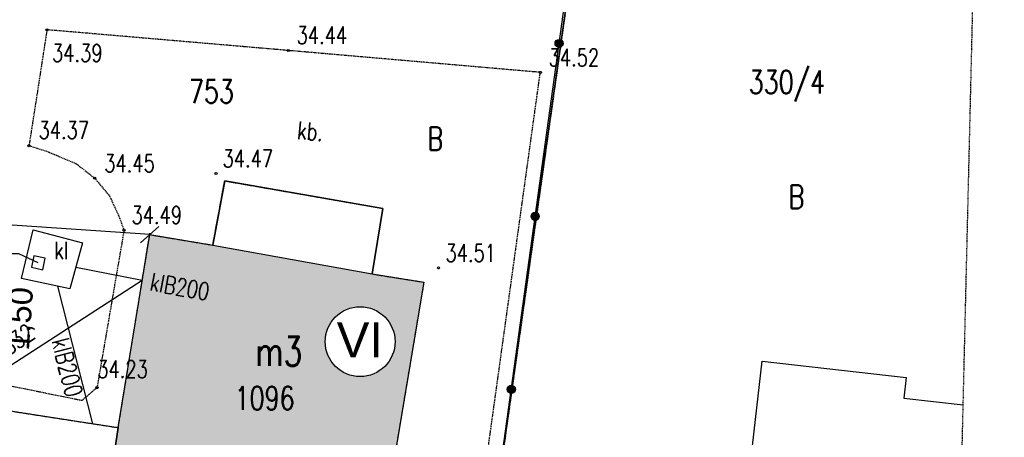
# Model space of a CAD drawing. Header units: millimetres. Extents: x 6197 to 108098, y 4257 to 29730.
# Tile 110 of 148: x 28249 to 29094, y 27025 to 27384. Entities that reach past the tile are written whole.
import ezdxf
from ezdxf.enums import TextEntityAlignment as Align

# ---------------------------------------------------------------- set-up
doc = ezdxf.new("R2010")
doc.units = ezdxf.units.MM
for name, pattern in [('2', [1, 0.5, -0.5]), ('424', [1.5, 1, -0.5]), ('901', [0])]:
    doc.linetypes.add(name, pattern=pattern)
for name, color, linetype in [('210-oznaczenie_konturu_uzytku_g', 7, 'Continuous'), ('211-numer_dzialki_ewidencyjnej', 7, 'Continuous'), ('218-kontur_uzytku_gruntowego', 7, 'Continuous'), ('219-dzialka_ewidencyjna', 7, 'Continuous'), ('312-budynek_ewidencyjny', 7, 'Continuous'), ('312-oznaczenie_budynku_ewidency', 7, 'Continuous'), ('320-blok_-_kondygnacja_nadziemn', 7, 'Continuous'), ('obszar_utwardzony', 7, 'Continuous'), ('obszar_utwardzony-Atr17', 7, 'Continuous'), ('ogrodzenie_trwale', 7, 'Continuous'), ('osadnik__szambo', 7, 'Continuous'), ('osadnik__szambo-Atr17', 7, 'Continuous'), ('pikieta_sztuczna', 7, 'Continuous'), ('pikieta_sztuczna-Atr2', 7, 'Continuous'), ('przewod_kanalizacyjny', 7, 'Continuous'), ('przewod_kanalizacyjny-Atr1', 7, 'Continuous'), ('przewod_wodociagowy', 7, 'Continuous'), ('przewod_wodociagowy-Atr1', 7, 'Continuous'), ('rzedna-Atr2', 7, 'Continuous'), ('wlaz_do_komory_lub_kanalu_-_kwa', 7, 'Continuous'), ('Zakres', 7, 'Continuous')]:
    doc.layers.add(name, color=color, linetype=linetype)
doc.styles.get("Standard").update_dxf_attribs({"font": 'arial.ttf'})
doc.styles.add('STYL_ARIAL', font='simplex', dxfattribs={"width": 0.75, "oblique": 0.1})
doc.dimstyles.new('ISO-25', dxfattribs={"dimtxt": 2.5, "dimasz": 2.5, "dimexe": 1.25, "dimexo": 0.625, "dimtad": 1, "dimtxsty": 'Standard', "dimcen": 2.5, "dimadec": 0, "dimazin": 0, "dimtfac": 1, "dimtmove": 0, "dimatfit": 3, "dimfxl": 1, "dimarcsym": 0})

# ---------------------------------------------------------------- blocks, each defined once
blk = doc.blocks.new('US22A')
at = {"color": 7}
blk.add_polyline3d([(-0.25, -0.25, 0), (0.25, -0.25, 0), (0.25, 0.25, 0), (-0.25, 0.25, 0), (-0.25, -0.25, 0)], dxfattribs=at)
blk = doc.blocks.new('PW01')
at = {"color": 7}
blk.add_polyline3d([(0.045, 0, 0), (0.0318, -0.0318, 0), (0, -0.045, 0), (-0.0318, -0.0318, 0), (-0.045, 0, 0), (-0.0318, 0.0318, 0), (0, 0.045, 0), (0.0318, 0.0318, 0), (0.045, 0, 0)], dxfattribs=at)
blk = doc.blocks.new('_Oblique')
at = {"color": 0, "linetype": 'ByBlock', "lineweight": -2}
blk.add_line((-0.5, -0.5), (0.5, 0.5), dxfattribs=at)
blk = doc.blocks.new('*D1862')
at = {"color": 0, "lineweight": -2, "transparency": 16777216}
blk.add_line((28248.43, 27516.91), (28226.27, 27192.6), dxfattribs=at)
at = {"layer": 'Defpoints', "color": 0, "transparency": 16777216}
for p in [(27992.52, 27534.4), (27970.36, 27210.09), (28226.27, 27192.6)]:
    blk.add_point(p, dxfattribs=at)
at = {"color": 0, "lineweight": -2, "transparency": 16777216, "xscale": 15, "yscale": 15, "zscale": 15}
for p, rotation in [((28248.43, 27516.91), 86.0914339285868), ((28226.27, 27192.6), 266.0914339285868)]:
    blk.add_blockref('_Oblique', p, dxfattribs=dict(at, rotation=rotation))
at = {"color": 0, "transparency": 16777216, "insert": (28224.74, 27355.62), "char_height": 20, "attachment_point": 5, "rotation": 86.09143}
blk.add_mtext('15,6', dxfattribs=at)
blk = doc.blocks.new('*D1892')
at = {"color": 0, "lineweight": -2, "transparency": 16777216}
blk.add_line((28223.71, 27150.76), (28221.66, 27120.83), dxfattribs=at)
at = {"layer": 'Defpoints', "color": 0, "transparency": 16777216}
for p in [(27967.5, 27168.26), (27965.46, 27138.33), (28221.66, 27120.83)]:
    blk.add_point(p, dxfattribs=at)
at = {"color": 0, "lineweight": -2, "transparency": 16777216, "xscale": 15, "yscale": 15, "zscale": 15}
for p, rotation in [((28223.71, 27150.76), 86.09155918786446), ((28221.66, 27120.83), 266.0915591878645)]:
    blk.add_blockref('_Oblique', p, dxfattribs=dict(at, rotation=rotation))
at = {"color": 0, "transparency": 16777216, "insert": (28250.27, 27126.51), "char_height": 20, "attachment_point": 5, "rotation": 86.09156}
blk.add_mtext('1,50', dxfattribs=at)
blk = doc.blocks.new('*D1908')
at = {"color": 0, "lineweight": -2, "transparency": 16777216}
for p, q in [((28360.25, 27198.82), (27971.41, 27225.39)), ((27971.45, 27226.01), (27971.49, 27226.63)), ((28360.29, 27199.45), (28360.33, 27200.07))]:
    blk.add_line(p, q, dxfattribs=at)
at = {"layer": 'Defpoints', "color": 0, "transparency": 16777216}
for p in [(27971.41, 27225.39), (27971.41, 27225.39), (28360.25, 27198.82)]:
    blk.add_point(p, dxfattribs=at)
at = {"color": 0, "lineweight": -2, "transparency": 16777216, "xscale": 15, "yscale": 15, "zscale": 15}
for p, rotation in [((27971.41, 27225.39), 176.0915871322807), ((28360.25, 27198.82), 356.0915871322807)]:
    blk.add_blockref('_Oblique', p, dxfattribs=dict(at, rotation=rotation))
at = {"color": 0, "transparency": 16777216, "insert": (28189.21, 27225.08), "char_height": 20, "attachment_point": 5, "rotation": 356.09159}
blk.add_mtext('19,50', dxfattribs=at)

msp = doc.modelspace()

# ---------------------------------------------------------------- hatches: boundary and pattern name
at = {"transparency": 33554585}
h = msp.add_hatch(color=1, dxfattribs=at)
h.set_gradient(color1=(228, 162, 119), color2=(228, 162, 119))
h.paths.add_polyline_path([(28414.448, 27189.822), (28360.248, 27198.822), (28353.832, 27159.425), (28353.848, 27159.422), (28353.83, 27159.41), (28333.248, 27033.022), (28325.048, 26979.422), (28559.269, 26941.018), (28595.648, 27158.022), (28551.248, 27165.022)])
h.paths.add_polyline_path([(28570.939, 27106.889, -1), (28510.939, 27106.889, -1)], flags=16)
h.paths.add_polyline_path([(28513.231, 27076.988), (28567.828, 27076.988), (28567.828, 27138.809), (28513.231, 27138.809)], flags=24)
h.paths.add_polyline_path([(28311.53, 27072.496), (28364.03, 27072.496), (28364.03, 27094.996), (28311.53, 27094.996)], flags=9)
h.paths.add_polyline_path([(28355.434, 27148.662), (28415.52, 27137.737), (28419.545, 27159.875), (28359.459, 27170.799)], flags=24)
h.paths.add_polyline_path([(28428.248, 27044), (28487.534, 27044), (28487.534, 27074), (28428.248, 27074)], flags=24)
h.paths.add_polyline_path([(28445.355, 27079.788), (28497.141, 27079.788), (28497.141, 27117.288), (28445.355, 27117.288)], flags=24)

# ---------------------------------------------------------------- linework, layer by layer
msp.add_circle((28540.939, 27106.889), 30)
at = {"layer": '218-kontur_uzytku_gruntowego', "color": 3, "linetype": '2'}
for points in [[(28764.648, 27725.022, 0), (28629.248, 26768.422, 0)], [(28629.248, 26768.422, 0), (28764.648, 27725.022, 0)]]:
    msp.add_polyline3d(points, dxfattribs=at)
at = {"layer": '219-dzialka_ewidencyjna', "color": 7}
msp.add_polyline3d([(28629.248, 26768.422, 0), (28764.648, 27725.022, 0)], dxfattribs=at)
at = {"layer": '312-budynek_ewidencyjny', "color": 7}
for points in [[(28414.448, 27189.822, 0), (28424.648, 27245.022, 0)], [(28424.648, 27245.022, 0), (28560.448, 27221.422, 0)], [(28560.448, 27221.422, 0), (28551.248, 27165.022, 0)], [(28333.248, 27033.022, 0), (28360.248, 27198.822, 0)], [(28360.248, 27198.822, 0), (28414.448, 27189.822, 0)], [(28551.248, 27165.022, 0), (28595.648, 27158.022, 0)], [(28595.648, 27158.022, 0), (28549.848, 26884.822, 0)], [(28872.248, 26967.222, 0), (28886.248, 27090.222, 0)], [(28886.248, 27090.222, 0), (29009.848, 27076.222, 0)], [(29009.848, 27076.222, 0), (29007.848, 27058.222, 0)], [(28184.648, 27056.022, 0), (28333.248, 27033.022, 0)], [(29007.848, 27058.222, 0), (29058.764, 27052.692, 0)], [(28325.048, 26979.422, 0), (28333.248, 27033.022, 0)], [(28333.248, 27033.022, 0), (28325.048, 26979.422, 0)]]:
    msp.add_polyline3d(points, dxfattribs=at)
at = {"layer": '320-blok_-_kondygnacja_nadziemn', "color": 7}
msp.add_polyline3d([(28414.448, 27189.822, 0), (28551.248, 27165.022, 0), (28560.448, 27221.422, 0), (28424.648, 27245.022, 0), (28414.448, 27189.822, 0)], dxfattribs=at)
at = {"layer": 'obszar_utwardzony', "color": 7, "linetype": '424'}
for points in [[(28272.048, 27374.822, 0), (28256.648, 27275.222, 0)], [(28479.248, 27357.022, 0), (28272.048, 27374.822, 0)], [(28695.648, 27338.222, 0), (28479.248, 27357.022, 0)], [(28634.648, 26898.222, 0), (28695.648, 27338.222, 0)], [(28256.648, 27275.222, 0), (28272.648, 27270.222, 0)], [(28272.648, 27270.222, 0), (28297.448, 27259.622, 0)], [(28297.448, 27259.622, 0), (28313.048, 27247.422, 0)], [(28313.048, 27247.422, 0), (28325.648, 27232.222, 0)], [(28168.048, 26947.422, 0), (28179.048, 27016.222, 0), (28184.648, 27056.022, 0), (28333.248, 27033.022, 0), (28360.248, 27198.822, 0), (28414.448, 27189.822, 0), (28424.648, 27245.022, 0), (28560.448, 27221.422, 0), (28551.248, 27165.022, 0), (28595.648, 27158.022, 0), (28549.848, 26884.822, 0), (28316.248, 26923.222, 0), (28211.648, 26940.022, 0), (28168.048, 26947.422, 0)], [(28325.648, 27232.222, 0), (28333.848, 27214.622, 0)], [(28333.848, 27214.622, 0), (28338.248, 27202.622, 0)], [(28338.248, 27202.622, 0), (28328.048, 27143.422, 0)], [(28328.048, 27143.422, 0), (28315.048, 27067.422, 0)], [(28302.048, 27056.222, 0), (28191.048, 27078.822, 0)], [(28315.048, 27067.422, 0), (28302.048, 27056.222, 0)]]:
    msp.add_polyline3d(points, dxfattribs=at)
at = {"layer": 'ogrodzenie_trwale', "color": 7, "linetype": '901'}
msp.add_polyline3d([(28628.048, 26769.022, 0), (28638.048, 26843.622, 0), (28646.648, 26891.422, 0), (28761.248, 27721.422, 0), (29073.864, 27681.772, 0)], dxfattribs=at)
at = {"layer": 'ogrodzenie_trwale', "color": 7}
for centre, radius in [((28711.776, 27363.112), 3.5), ((28711.776, 27363.112), 3.15), ((28711.776, 27363.112), 2.8), ((28711.776, 27363.112), 2.45), ((28711.776, 27363.112), 2.1), ((28711.776, 27363.112), 1.75), ((28711.776, 27363.112), 1.4), ((28711.776, 27363.112), 1.05), ((28711.776, 27363.112), 0.7), ((28691.26, 27214.522), 3.5), ((28691.26, 27214.522), 3.15), ((28691.26, 27214.522), 2.8), ((28691.26, 27214.522), 2.45), ((28691.26, 27214.522), 2.1), ((28691.26, 27214.522), 1.75), ((28691.26, 27214.522), 1.4), ((28691.26, 27214.522), 1.05), ((28691.26, 27214.522), 0.7), ((28670.742, 27065.932), 3.5), ((28670.742, 27065.932), 3.15), ((28670.742, 27065.932), 2.8), ((28670.742, 27065.932), 2.45), ((28670.742, 27065.932), 2.1), ((28670.742, 27065.932), 1.75), ((28670.742, 27065.932), 1.4), ((28670.742, 27065.932), 1.05), ((28670.742, 27065.932), 0.7)]:
    msp.add_circle(centre, radius, dxfattribs=at)
at = {"layer": 'osadnik__szambo', "color": 34}
msp.add_polyline3d([(28302.448, 27191.822, 0), (28291.648, 27152.222, 0), (28250.248, 27161.222, 0), (28260.248, 27203.022, 0), (28302.448, 27191.822, 0)], dxfattribs=at)
at = {"layer": 'przewod_kanalizacyjny', "color": 34}
for points in [[(28353.848, 27159.422, 0), (28296.848, 27170.622, 0)], [(28311.448, 27036.222, 0), (28281.448, 27154.422, 0)]]:
    msp.add_polyline3d(points, dxfattribs=at)
at = {"layer": 'przewod_wodociagowy', "color": 5}
msp.add_polyline3d([(28353.848, 27159.422, 0), (28175.048, 27043.822, 0)], dxfattribs=at)
at = {"layer": 'rzedna-Atr2', "color": 7}
msp.add_polyline3d([(28264.648, 27174.622, 0), (28248.048, 27182.222, 0), (28202.508, 27182.222, 0)], dxfattribs=at)
at = {"layer": 'Zakres', "color": 5, "linetype": '2'}
msp.add_polyline3d([(29049.826, 26680.326, 0), (29049.826, 26680.326, 0), (29050.526, 26709.488, 0), (29052.83, 26805.502, 0), (29054.042, 26856.022, 0), (29054.226, 26863.642, 0), (29054.58, 26878.406, 0), (29054.58, 26878.406, 0), (29058.764, 27052.692, 0), (29072.828, 27638.588, 0), (29073.864, 27681.772, 0), (29073.912, 27683.794, 0), (29073.912, 27683.794, 0), (29094.048, 28522.622, 0)], dxfattribs=at)

# ---------------------------------------------------------------- block references
at = {"layer": 'pikieta_sztuczna', "color": 7, "xscale": 20, "yscale": 20, "zscale": 20}
for p in [(28272.048, 27374.822), (28479.248, 27357.022), (28695.648, 27338.222), (28256.648, 27275.222), (28313.048, 27247.422), (28417.248, 27251.422), (28338.248, 27202.622), (28608.248, 27170.222), (28315.048, 27067.422)]:
    msp.add_blockref('PW01', p, dxfattribs=at)
at = {"layer": 'wlaz_do_komory_lub_kanalu_-_kwa', "color": 7, "xscale": 19.99999999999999, "yscale": 19.99999999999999, "zscale": 19.99999999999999, "rotation": 348.18072}
msp.add_blockref('US22A', (28264.648, 27174.622), dxfattribs=at)

# ---------------------------------------------------------------- texts
at = {"insert": (28520.915, 27123.369), "char_height": 30, "attachment_point": 1}
msp.add_mtext_dynamic_manual_height_columns('VI', width=49.94873, gutter_width=12.5, heights=[0], dxfattribs=at)
at = {"layer": '210-oznaczenie_konturu_uzytku_g', "color": 3, "style": 'STYL_ARIAL', "width": 0.75}
for p in [(28598.678, 27265.274), (28908.89, 27215.378)]:
    msp.add_text('B', height=20, dxfattribs=at).set_placement(p, align=Align.BOTTOM_LEFT)
at = {"layer": '211-numer_dzialki_ewidencyjnej', "color": 7, "style": 'STYL_ARIAL', "width": 0.75}
for s, p in [('330/4', (28874.614, 27313.956)), ('753', (28394.038, 27305.846))]:
    msp.add_text(s, height=20, dxfattribs=at).set_placement(p, align=Align.BOTTOM_LEFT)
at = {"layer": '312-oznaczenie_budynku_ewidency', "color": 7, "style": 'STYL_ARIAL', "width": 0.75}
msp.add_text('m3', height=25, dxfattribs=at).set_placement((28471.248, 27098.538), align=Align.MIDDLE_CENTER)
msp.add_text('1096', height=20, dxfattribs=at).set_placement((28433.248, 27042.334), align=Align.BOTTOM_LEFT)
at = {"layer": 'obszar_utwardzony-Atr17', "color": 7, "style": 'STYL_ARIAL', "width": 0.75}
msp.add_text('kb.', height=15, rotation=355.034, dxfattribs=at).set_placement((28486.12, 27276.652), align=Align.BOTTOM_LEFT)
at = {"layer": 'osadnik__szambo-Atr17', "color": 34, "style": 'STYL_ARIAL', "width": 0.75}
msp.add_text('kl', height=15, dxfattribs=at).set_placement((28278.448, 27173.256), align=Align.BOTTOM_LEFT)
at = {"layer": 'pikieta_sztuczna-Atr2', "color": 7, "style": 'STYL_ARIAL', "width": 0.75}
for s, p in [('34.44', (28486.448, 27358.256)), ('34.39', (28276.434, 27342.852)), ('34.52', (28702.848, 27339.056)), ('34.37', (28264.848, 27276.656)), ('34.45', (28321.248, 27248.056)), ('34.47', (28422.848, 27252.256)), ('34.49', (28344.648, 27203.656)), ('34.51', (28614.248, 27171.056)), ('34.23', (28315.28, 27071.246))]:
    msp.add_text(s, height=15, dxfattribs=at).set_placement(p, align=Align.BOTTOM_LEFT)
at = {"layer": 'przewod_kanalizacyjny-Atr1', "color": 34, "style": 'STYL_ARIAL', "width": 0.75}
msp.add_text('klB200', height=15, rotation=349.695, dxfattribs=at).set_placement((28358.9, 27146.762), align=Align.BOTTOM_LEFT)
msp.add_text('klB200', height=15, rotation=284.241, dxfattribs=at).set_placement((28283.252, 27109.572), align=Align.MIDDLE_LEFT)
at = {"layer": 'przewod_wodociagowy-Atr1', "color": 5, "style": 'STYL_ARIAL', "width": 0.75}
msp.add_text('woB32', height=15, rotation=33.66, dxfattribs=at).set_placement((28224.636, 27079.652), align=Align.BOTTOM_LEFT)
at = {"layer": 'wlaz_do_komory_lub_kanalu_-_kwa', "color": 7, "style": 'STYL_ARIAL', "width": 0.75}
msp.add_text('k', height=15, dxfattribs=at).set_placement((28278.448, 27173.256), align=Align.BOTTOM_LEFT)

# ---------------------------------------------------------------- dimensions: what is measured, and where the dimension line sits
at = {"color": 1}
dim = msp.add_aligned_dim(p1=(27992.519, 27534.4), p2=(27970.361, 27210.087), distance=256.509, text='15,6', dimstyle='ISO-25', override={"dimtxt": 20, "dimasz": 15, "dimblk1": 'Oblique', "dimblk2": 'Oblique', "dimsah": 1, "dimse1": 1, "dimse2": 1, "dimtmove": 2}, dxfattribs=at)
dim.commit()
dim.dimension.update_dxf_attribs({"geometry": '*D1862', "text_midpoint": (28224.738, 27355.62)})
for base, p1, p2, angle, text, override, picture, middle in [((27971.406, 27225.388), (28360.248, 27198.822), (27971.406, 27225.388), 176.091587, '19,50', {"dimtxt": 20, "dimasz": 15, "dimblk1": 'Oblique', "dimblk2": 'Oblique', "dimsah": 1, "dimtmove": 2}, '*D1908', (28189.211, 27225.078)), ((28221.663, 27120.826), (27967.503, 27168.261), (27965.458, 27138.331), 266.091559, '1,50', {"dimtxt": 20, "dimasz": 15, "dimblk1": 'Oblique', "dimblk2": 'Oblique', "dimsah": 1, "dimse1": 1, "dimse2": 1, "dimtmove": 2}, '*D1892', (28250.272, 27126.511))]:
    dim = msp.add_linear_dim(base=base, p1=p1, p2=p2, angle=angle, text=text, dimstyle='ISO-25', override=override, dxfattribs=at)
    dim.commit()
    dim.dimension.update_dxf_attribs({"geometry": picture, "text_midpoint": middle, "dimtype": 161})

doc.saveas('drawing.dxf')
